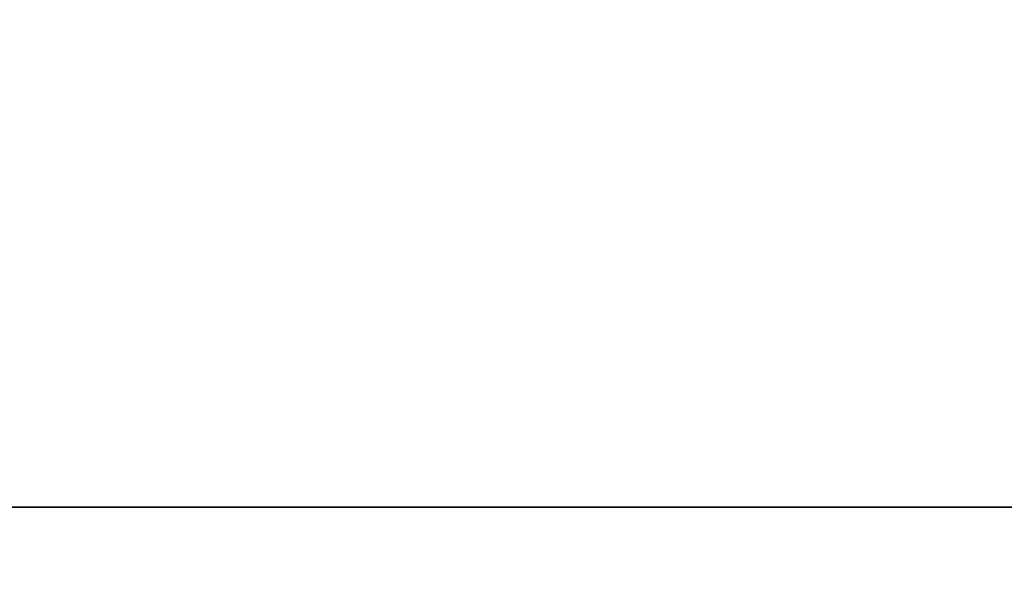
# Model space of a CAD drawing. Header units: millimetres. Extents: x -825 to -161, y -739 to 200.
# Tile 214 of 256: x -500.0341 to -499.9903, y -43.0246 to -42.9995. Entities that reach past the tile are written whole.
import ezdxf

# ---------------------------------------------------------------- set-up
doc = ezdxf.new("R2010")
doc.units = ezdxf.units.MM
doc.header["$MEASUREMENT"] = 0
doc.layers.add('Default', color=7, linetype='Continuous', true_color=0x000000)

# ---------------------------------------------------------------- blocks, each defined once
blk = doc.blocks.new('M3X10MM')
at = {"layer": 'Default', "extrusion": (-7.98303e-16, 1, -8.38761e-48)}
blk.add_arc((0, 0), 3.5, 0, 180, dxfattribs=at)
at = {"layer": 'Default', "extrusion": (-7.98303e-16, 1, 1.53695e-47)}
blk.add_arc((0, 0), 3.5, 180, 0, dxfattribs=at)
at = {"layer": 'Default', "extrusion": (4.49733e-17, 1, 0)}
blk.add_arc((0, 0, -1.031371), 2.468629, 0, 180, dxfattribs=at)
at = {"layer": 'Default'}
blk.add_arc((-3.6, -2.162742), 1.6, 0, 45, dxfattribs=at)
at = {"layer": 'Default', "extrusion": (-4.49733e-17, 1, 0)}
blk.add_arc((0, 0, -1.031371), 2.468629, 180, 0, dxfattribs=at)
at = {"layer": 'Default'}
for points in [[(0, -3.0734), (-0.93768, -2.155876, -0.148838), (-1.746286, -1.136045, -0.277188), (-2.4003, 0, -0.381)], [(-2.4003, 0, 0.381), (-1.746294, -1.136032, 0.277189), (-0.937673, -2.155883, 0.148837), (0, -3.0734)]]:
    blk.add_open_spline(points, degree=3, dxfattribs=at)
blk.add_open_spline([(-2.4003, 0), (-2.049692, -0.609018), (-1.322943, -1.670302), (-0.433024, -2.649684), (0, -3.0734)], degree=3, knots=[0.010016, 0.010016, 0.010016, 0.010016, 0.549743, 0.9905091, 0.9905091, 0.9905091, 0.9905091], dxfattribs=at)
blk = doc.blocks.new('M_COVER_ASM')
at = {"layer": 'Default', "rotation": 180}
blk.add_blockref('M3X10MM', (133.550939, 12.220803, 32.04294), dxfattribs=at)

msp = doc.modelspace()

# ---------------------------------------------------------------- block references
at = {"layer": 'Default', "extrusion": (0, -1, 0), "xscale": 1.342608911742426, "yscale": 1.342608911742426, "zscale": 1.342608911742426, "rotation": 359.9998767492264}
msp.add_blockref('M_COVER_ASM', (-682.475903, 20.483796), dxfattribs=at)

doc.saveas('drawing.dxf')
